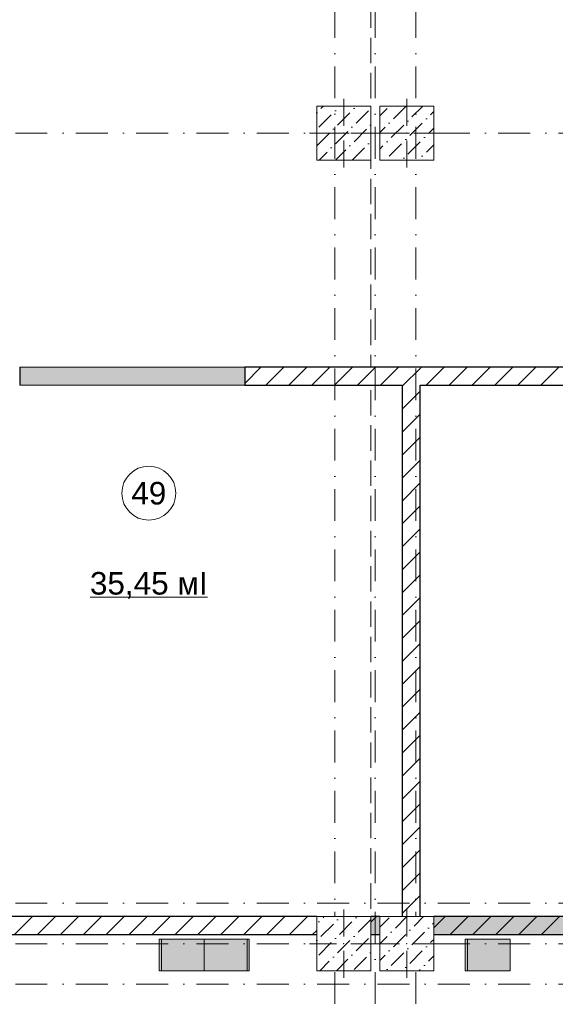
# Model space of a CAD drawing. Header units: millimetres. Extents: x -2890 to 117730, y -526 to 88572.
# Tile 28 of 65: x 55136 to 61086, y 43623 to 54556. Entities that reach past the tile are written whole.
import ezdxf

# ---------------------------------------------------------------- set-up
doc = ezdxf.new("R2010")
doc.units = ezdxf.units.MM
doc.header["$MEASUREMENT"] = 0
doc.set_wipeout_variables(frame=1)
for name, pattern in [('Wipeout_Contour', [1000, 0, -1000]), ('Невидимая', [3.912222, 2.822222, -1.09]), ('Штрихпунктирная', [6.702778, 3.527778, -1.763889, 0, -1.411111])]:
    doc.linetypes.add(name, pattern=pattern)
for name, color, linetype in [('Конструктив - Колонны', 7, 'Continuous'), ('Конструктив - Стены Блок 200 нов', 7, 'Continuous'), ('Конструктив - Стены Внутр сущ.', 7, 'Continuous'), ('ПОЛ - Зоны перепадов', 7, 'Continuous'), ('Шкафы_Скрытые', 7, 'Continuous'), ('Элемент Модели - Зона', 7, 'Continuous'), ('Элемент Модели - Оси', 7, 'Continuous')]:
    doc.layers.add(name, color=color, linetype=linetype)
doc.styles.add('СГЕНЕРИР_СТИЛЬ_4', font='arial.ttf')
pattern_1 = [(45, (-30913.89, 8295.99), (-127.27922, 127.27922), [])]
pattern_2 = [(45, (-30913.9, 8296), (-183.84776, 183.84776), [195, -65, 0, -65]), (45, (-30890.9, 8502.82), (-183.84776, 183.84776), [195, -65, 0, -65])]

msp = doc.modelspace()

# ---------------------------------------------------------------- linework, layer by layer
at = {"layer": 'Конструктив - Стены Блок 200 нов', "color": 7, "linetype": 'Continuous', "lineweight": 30, "ltscale": 100}
for p, q in [((55135.6, 50696), (55135.6, 50646)), ((55135.6, 50646), (55135.6, 50496)), ((59385.8, 44616), (59385.8, 44596)), ((59585.8, 44596), (59585.8, 44616))]:
    msp.add_line(p, q, dxfattribs=at)
at = {"layer": 'Конструктив - Стены Блок 200 нов', "color": 7, "linetype": 'Continuous', "lineweight": 15, "ltscale": 100}
for p, q in [((57035.6, 50696), (56135.6, 50696)), ((57035.6, 50696), (56135.6, 50696)), ((57035.6, 50496), (56135.6, 50496)), ((57035.6, 50496), (56135.6, 50496))]:
    msp.add_line(p, q, dxfattribs=at)
at = {"layer": 'Шкафы_Скрытые', "color": 7, "linetype": 'Continuous', "lineweight": 15, "ltscale": 100}
for p, q in [((56686.2, 43996), (56711.2, 43996)), ((57686.2, 43996), (57661.2, 43996)), ((60086.2, 43996), (60111.2, 43996))]:
    msp.add_line(p, q, dxfattribs=at)
at = {"layer": 'Элемент Модели - Зона', "color": 7, "linetype": 'Continuous', "lineweight": 0, "ltscale": 100}
msp.add_line((55919.9, 48144.7), (57220.5, 48144.7), dxfattribs=at)
at = {"layer": 'Элемент Модели - Зона', "color": 7, "linetype": 'Continuous', "lineweight": 0, "ltscale": 100, "flags": 128}
msp.add_lwpolyline([(56870.2, 49298.3, 1), (56270.2, 49298.3, 1)], format="xyb", close=True, dxfattribs=at)
at = {"layer": 'Элемент Модели - Оси', "color": 7, "linetype": 'Штрихпунктирная', "lineweight": 15, "ltscale": 100}
for p, q in [((3470.8, 44296), (114954, 44296)), ((3470.8, 43846), (114954, 43846))]:
    msp.add_line(p, q, dxfattribs=at)

# ---------------------------------------------------------------- texts
at = {"layer": 'Элемент Модели - Зона', "color": 7, "linetype": 'Continuous', "lineweight": 0, "ltscale": 100, "char_height": 250, "attachment_point": 5, "style": 'СГЕНЕРИР_СТИЛЬ_4'}
for s, insert in [('\\A1;49', (56570.2, 49296.3)), ('\\A1;35,45 мІ', (56570.2, 48274.1))]:
    msp.add_mtext(s, dxfattribs=dict(at, insert=insert))

# ---------------------------------------------------------------- wipeouts: each hides what was drawn before it
at = {"color": 254, "linetype": 'Wipeout_Contour', "lineweight": 0, "ltscale": 100}
for points in [[(53385.4, 44596), (53385.4, 44396), (58436.1, 44396), (58436.1, 44596)], [(59036.1, 44596), (59036.1, 44396), (59136.1, 44396), (59136.1, 44596)], [(65585.8, 44596), (59736.1, 44596), (59736.1, 44396), (65585.8, 44396)]]:
    msp.add_wipeout(points, dxfattribs=at).dxf.layer = 'Конструктив - Стены Блок 200 нов'

# ---------------------------------------------------------------- next in the draw order: hatches: boundary and pattern name
at = {"layer": 'Конструктив - Стены Блок 200 нов', "linetype": 'Continuous', "lineweight": 5, "ltscale": 100}
h = msp.add_hatch(dxfattribs=at)
h.set_pattern_fill('БЛОКИ_БЕТОННЫЕ_ЭФФЕКТИВН_7F', scale=100, style=0, pattern_type=2)
h.set_pattern_definition(pattern_1)
h.paths.add_polyline_path([(53385.4, 44596), (53385.4, 44396), (58436.1, 44396), (58436.1, 44596)])
h = msp.add_hatch(dxfattribs=at)
h.set_pattern_fill('БЛОКИ_БЕТОННЫЕ_ЭФФЕКТИВН_7F', scale=100, style=0, pattern_type=2)
h.set_pattern_definition(pattern_1)
h.paths.add_polyline_path([(59036.1, 44596), (59036.1, 44396), (59136.1, 44396), (59136.1, 44596)])
h = msp.add_hatch(dxfattribs=at)
h.set_pattern_fill('БЛОКИ_БЕТОННЫЕ_ЭФФЕКТИВН_7F', scale=100, style=0, pattern_type=2)
h.set_pattern_definition(pattern_1)
h.paths.add_polyline_path([(65585.8, 44596), (59736.1, 44596), (59736.1, 44396), (65585.8, 44396)])
at = {"layer": 'Конструктив - Стены Внутр сущ.', "linetype": 'Continuous', "lineweight": 15, "ltscale": 100}
for points in [[(59036.1, 44596), (59036.1, 44396), (59136.1, 44396), (59136.1, 44596)], [(59736.1, 44396), (67786.1, 44396), (67786.1, 44596), (59736.1, 44596)]]:
    msp.add_hatch(color=7, dxfattribs=at).paths.add_polyline_path(points)
at = {"layer": 'Шкафы_Скрытые', "linetype": 'Continuous', "lineweight": 0, "ltscale": 100}
for points in [[(56686.2, 43996), (57186.2, 43996), (57186.2, 44346), (56686.2, 44346)], [(57686.2, 43996), (57686.2, 44346), (57186.2, 44346), (57186.2, 43996)], [(60086.2, 43996), (60586.2, 43996), (60586.2, 44346), (60086.2, 44346)]]:
    msp.add_hatch(color=255, dxfattribs=at).paths.add_polyline_path(points)

# ---------------------------------------------------------------- next in the draw order: linework, layer by layer
at = {"layer": 'Конструктив - Стены Блок 200 нов', "color": 7, "linetype": 'Continuous', "lineweight": 30, "ltscale": 100}
for p, q in [((58436.1, 44596), (53385.4, 44596)), ((59136.1, 44596), (59036.1, 44596)), ((65585.8, 44596), (59736.1, 44596)), ((53385.4, 44396), (58436.1, 44396)), ((59036.1, 44396), (59136.1, 44396)), ((59736.1, 44396), (65585.8, 44396))]:
    msp.add_line(p, q, dxfattribs=at)
at = {"layer": 'Конструктив - Стены Внутр сущ.', "color": 7, "linetype": 'Continuous', "lineweight": 30, "ltscale": 100, "flags": 128}
for points in [[(59136.1, 44596), (59036.1, 44596)], [(67786.1, 44596), (59736.1, 44596)], [(59036.1, 44396), (59136.1, 44396)], [(59736.1, 44396), (67786.1, 44396)]]:
    msp.add_lwpolyline(points, dxfattribs=at)
at = {"layer": 'ПОЛ - Зоны перепадов', "color": 7, "linetype": 'Невидимая', "lineweight": 5, "ltscale": 100, "flags": 128}
msp.add_lwpolyline([(110111.1, 44596), (110132.8, 67596.1), (108911.3, 67596.1), (108911.3, 70556), (109311.1, 70556), (109311.1, 80646), (59036.1, 80646), (59036.1, 44596)], close=True, dxfattribs=at)
at = {"layer": 'Шкафы_Скрытые', "color": 7, "linetype": 'Continuous', "lineweight": 15, "ltscale": 100}
for p, q in [((56711.2, 43996), (56711.2, 44346)), ((57661.2, 43996), (57661.2, 44346)), ((60111.2, 43996), (60111.2, 44346))]:
    msp.add_line(p, q, dxfattribs=at)
at = {"layer": 'Шкафы_Скрытые', "color": 7, "linetype": 'Continuous', "lineweight": 15, "ltscale": 100, "flags": 128}
for points in [[(56686.2, 43996), (56686.2, 44346), (57186.2, 44346), (57186.2, 43996)], [(57686.2, 43996), (57686.2, 44346), (57186.2, 44346), (57186.2, 43996)], [(60086.2, 43996), (60086.2, 44346), (60586.2, 44346), (60586.2, 43996)]]:
    msp.add_lwpolyline(points, close=True, dxfattribs=at)

# ---------------------------------------------------------------- next in the draw order: wipeouts: each hides what was drawn before it
at = {"color": 254, "linetype": 'Wipeout_Contour', "lineweight": 0, "ltscale": 100}
for points, layer in [([(58436.1, 52996), (59036.1, 52996), (59036.1, 53596), (58436.1, 53596)], 'Конструктив - Колонны'), ([(59385.8, 50476), (59585.8, 50476), (59585.8, 50496), (59385.8, 50496)], 'Конструктив - Стены Блок 200 нов'), ([(59385.8, 44596), (59585.8, 44596), (59585.8, 44616), (59385.8, 44616)], 'Конструктив - Стены Блок 200 нов')]:
    msp.add_wipeout(points, dxfattribs=at).dxf.layer = layer

# ---------------------------------------------------------------- next in the draw order: hatches: boundary and pattern name
at = {"layer": 'Конструктив - Колонны', "linetype": 'Continuous', "lineweight": 15, "ltscale": 100}
h = msp.add_hatch(dxfattribs=at)
h.set_pattern_fill('БЕТОН_01_0006', scale=100, style=0, pattern_type=2)
h.set_pattern_definition(pattern_2)
h.paths.add_polyline_path([(58436.1, 52996), (59036.1, 52996), (59036.1, 53596), (58436.1, 53596)])
at = {"layer": 'Конструктив - Стены Блок 200 нов', "linetype": 'Continuous', "lineweight": 5, "ltscale": 100}
h = msp.add_hatch(dxfattribs=at)
h.set_pattern_fill('БЛОКИ_БЕТОННЫЕ_ЭФФЕКТИВН_7F', scale=100, style=0, pattern_type=2)
h.set_pattern_definition(pattern_1)
h.paths.add_polyline_path([(59385.8, 50476), (59585.8, 50476), (59585.8, 50496), (59385.8, 50496)])
h = msp.add_hatch(dxfattribs=at)
h.set_pattern_fill('БЛОКИ_БЕТОННЫЕ_ЭФФЕКТИВН_7F', scale=100, style=0, pattern_type=2)
h.set_pattern_definition(pattern_1)
h.paths.add_polyline_path([(59385.8, 44596), (59585.8, 44596), (59585.8, 44616), (59385.8, 44616)])

# ---------------------------------------------------------------- next in the draw order: linework, layer by layer
at = {"layer": 'Конструктив - Колонны', "color": 7, "linetype": 'Continuous', "lineweight": 0, "ltscale": 100}
for p, q in [((58736.1, 53376), (58736.1, 53676)), ((58656.1, 53296), (58356.1, 53296)), ((58816.1, 53296), (59116.1, 53296)), ((58736.1, 53216), (58736.1, 52916))]:
    msp.add_line(p, q, dxfattribs=at)
at = {"layer": 'Конструктив - Колонны', "color": 7, "linetype": 'Continuous', "lineweight": 15, "ltscale": 100, "flags": 128}
msp.add_lwpolyline([(58436.1, 52996), (59036.1, 52996), (59036.1, 53596), (58436.1, 53596)], close=True, dxfattribs=at)
at = {"layer": 'Конструктив - Колонны', "color": 7, "linetype": 'Continuous', "lineweight": 0, "ltscale": 100}
msp.add_point((58736.1, 53296), dxfattribs=at)

# ---------------------------------------------------------------- next in the draw order: wipeouts: each hides what was drawn before it
at = {"color": 254, "linetype": 'Wipeout_Contour', "lineweight": 0, "ltscale": 100}
for points, layer in [([(59136.1, 52996), (59736.1, 52996), (59736.1, 53596), (59136.1, 53596)], 'Конструктив - Колонны'), ([(59585.8, 44616), (59585.8, 50476), (59385.8, 50476), (59385.8, 44616)], 'Конструктив - Стены Блок 200 нов')]:
    msp.add_wipeout(points, dxfattribs=at).dxf.layer = layer

# ---------------------------------------------------------------- next in the draw order: hatches: boundary and pattern name
at = {"layer": 'Конструктив - Колонны', "linetype": 'Continuous', "lineweight": 15, "ltscale": 100}
h = msp.add_hatch(dxfattribs=at)
h.set_pattern_fill('БЕТОН_01_0006', scale=100, style=0, pattern_type=2)
h.set_pattern_definition(pattern_2)
h.paths.add_polyline_path([(59136.1, 52996), (59736.1, 52996), (59736.1, 53596), (59136.1, 53596)])
at = {"layer": 'Конструктив - Стены Блок 200 нов', "linetype": 'Continuous', "lineweight": 5, "ltscale": 100}
h = msp.add_hatch(dxfattribs=at)
h.set_pattern_fill('БЛОКИ_БЕТОННЫЕ_ЭФФЕКТИВН_7F', scale=100, style=0, pattern_type=2)
h.set_pattern_definition(pattern_1)
h.paths.add_polyline_path([(59585.8, 44616), (59585.8, 50476), (59385.8, 50476), (59385.8, 44616)])

# ---------------------------------------------------------------- next in the draw order: linework, layer by layer
at = {"layer": 'Конструктив - Колонны', "color": 7, "linetype": 'Continuous', "lineweight": 0, "ltscale": 100}
for p, q in [((59436.1, 53376), (59436.1, 53676)), ((59356.1, 53296), (59056.1, 53296)), ((59516.1, 53296), (59816.1, 53296)), ((59436.1, 53216), (59436.1, 52916))]:
    msp.add_line(p, q, dxfattribs=at)
at = {"layer": 'Конструктив - Колонны', "color": 7, "linetype": 'Continuous', "lineweight": 15, "ltscale": 100, "flags": 128}
msp.add_lwpolyline([(59136.1, 52996), (59736.1, 52996), (59736.1, 53596), (59136.1, 53596)], close=True, dxfattribs=at)
at = {"layer": 'Конструктив - Колонны', "color": 7, "linetype": 'Continuous', "lineweight": 0, "ltscale": 100}
msp.add_point((59436.1, 53296), dxfattribs=at)
at = {"layer": 'Конструктив - Стены Блок 200 нов', "color": 7, "linetype": 'Continuous', "lineweight": 30, "ltscale": 100}
for p, q in [((59385.8, 50496), (59385.8, 50476)), ((59385.8, 50476), (59385.8, 44616)), ((59585.8, 50476), (59585.8, 50496)), ((59585.8, 44616), (59585.8, 50476)), ((59385.8, 44616), (59385.8, 44596)), ((59585.8, 44596), (59585.8, 44616))]:
    msp.add_line(p, q, dxfattribs=at)
at = {"layer": 'Элемент Модели - Оси', "color": 7, "linetype": 'Штрихпунктирная', "lineweight": 15, "ltscale": 100}
for p, q in [((3470.8, 53296), (114954, 53296)), ((3470.8, 44746), (114954, 44746))]:
    msp.add_line(p, q, dxfattribs=at)

# ---------------------------------------------------------------- next in the draw order: wipeouts: each hides what was drawn before it
at = {"color": 254, "linetype": 'Wipeout_Contour', "lineweight": 0, "ltscale": 100}
msp.add_wipeout([(59585.8, 50496), (61335.8, 50496), (61335.8, 50696), (59585.8, 50696)], dxfattribs=at).dxf.layer = 'Конструктив - Стены Блок 200 нов'

# ---------------------------------------------------------------- next in the draw order: hatches: boundary and pattern name
at = {"layer": 'Конструктив - Стены Блок 200 нов', "linetype": 'Continuous', "lineweight": 5, "ltscale": 100}
h = msp.add_hatch(dxfattribs=at)
h.set_pattern_fill('БЛОКИ_БЕТОННЫЕ_ЭФФЕКТИВН_7F', scale=100, style=0, pattern_type=2)
h.set_pattern_definition(pattern_1)
h.paths.add_polyline_path([(59585.8, 50496), (61335.8, 50496), (61335.8, 50696), (59585.8, 50696)])

# ---------------------------------------------------------------- next in the draw order: wipeouts: each hides what was drawn before it
at = {"color": 254, "linetype": 'Wipeout_Contour', "lineweight": 0, "ltscale": 100}
msp.add_wipeout([(59385.8, 50496), (59585.8, 50496), (59585.8, 50696), (59385.8, 50696)], dxfattribs=at).dxf.layer = 'Конструктив - Стены Блок 200 нов'

# ---------------------------------------------------------------- next in the draw order: hatches: boundary and pattern name
at = {"layer": 'Конструктив - Стены Блок 200 нов', "linetype": 'Continuous', "lineweight": 5, "ltscale": 100}
h = msp.add_hatch(dxfattribs=at)
h.set_pattern_fill('БЛОКИ_БЕТОННЫЕ_ЭФФЕКТИВН_7F', scale=100, style=0, pattern_type=2)
h.set_pattern_definition(pattern_1)
h.paths.add_polyline_path([(59385.8, 50496), (59585.8, 50496), (59585.8, 50696), (59385.8, 50696)])

# ---------------------------------------------------------------- next in the draw order: linework, layer by layer
at = {"layer": 'Конструктив - Стены Блок 200 нов', "color": 7, "linetype": 'Continuous', "lineweight": 30, "ltscale": 100}
for p, q in [((61335.8, 50696), (59585.8, 50696)), ((59585.8, 50476), (59585.8, 50496)), ((59585.8, 50496), (61335.8, 50496))]:
    msp.add_line(p, q, dxfattribs=at)
at = {"layer": 'Элемент Модели - Оси', "color": 7, "linetype": 'Штрихпунктирная', "lineweight": 15, "ltscale": 100}
msp.add_line((59536.1, 82191.7), (59536.1, 15620.8), dxfattribs=at)

# ---------------------------------------------------------------- next in the draw order: wipeouts: each hides what was drawn before it
at = {"color": 254, "linetype": 'Wipeout_Contour', "lineweight": 0, "ltscale": 100}
msp.add_wipeout([(57635.6, 50496), (59385.8, 50496), (59385.8, 50696), (57635.6, 50696)], dxfattribs=at).dxf.layer = 'Конструктив - Стены Блок 200 нов'

# ---------------------------------------------------------------- next in the draw order: hatches: boundary and pattern name
at = {"layer": 'Конструктив - Стены Блок 200 нов', "linetype": 'Continuous', "lineweight": 0, "ltscale": 100}
msp.add_hatch(color=255, dxfattribs=at).paths.add_polyline_path([(57635.6, 50646), (57635.6, 50696), (55135.6, 50696), (55135.6, 50646), (55135.6, 50496), (57635.6, 50496)])
at = {"layer": 'Конструктив - Стены Блок 200 нов', "linetype": 'Continuous', "lineweight": 5, "ltscale": 100}
h = msp.add_hatch(dxfattribs=at)
h.set_pattern_fill('БЛОКИ_БЕТОННЫЕ_ЭФФЕКТИВН_7F', scale=100, style=0, pattern_type=2)
h.set_pattern_definition(pattern_1)
h.paths.add_polyline_path([(57635.6, 50496), (59385.8, 50496), (59385.8, 50696), (57635.6, 50696)])

# ---------------------------------------------------------------- next in the draw order: linework, layer by layer
at = {"layer": 'Конструктив - Стены Блок 200 нов', "color": 7, "linetype": 'Continuous', "lineweight": 15, "ltscale": 100}
for p, q in [((57635.6, 50696), (55135.6, 50696)), ((57635.6, 50696), (55135.6, 50696)), ((57635.6, 50496), (55135.6, 50496)), ((57635.6, 50496), (55135.6, 50496))]:
    msp.add_line(p, q, dxfattribs=at)
at = {"layer": 'Конструктив - Стены Блок 200 нов', "color": 7, "linetype": 'Continuous', "lineweight": 30, "ltscale": 100}
for p, q in [((59385.8, 50696), (57635.6, 50696)), ((57635.6, 50696), (57635.6, 50646)), ((57635.6, 50646), (57635.6, 50496)), ((59585.8, 50696), (59385.8, 50696)), ((57635.6, 50496), (59385.8, 50496)), ((59385.8, 50496), (59385.8, 50476))]:
    msp.add_line(p, q, dxfattribs=at)
at = {"layer": 'Элемент Модели - Оси', "color": 7, "linetype": 'Штрихпунктирная', "lineweight": 15, "ltscale": 100}
for p, q in [((58636.1, 82191.7), (58636.1, 15620.8)), ((59086.1, 82191.7), (59086.1, 15620.8))]:
    msp.add_line(p, q, dxfattribs=at)

# ---------------------------------------------------------------- next in the draw order: wipeouts: each hides what was drawn before it
at = {"color": 254, "linetype": 'Wipeout_Contour', "lineweight": 0, "ltscale": 100}
msp.add_wipeout([(58436.1, 43996), (59036.1, 43996), (59036.1, 44596), (58436.1, 44596)], dxfattribs=at).dxf.layer = 'Конструктив - Колонны'

# ---------------------------------------------------------------- next in the draw order: hatches: boundary and pattern name
at = {"layer": 'Конструктив - Колонны', "linetype": 'Continuous', "lineweight": 15, "ltscale": 100}
h = msp.add_hatch(dxfattribs=at)
h.set_pattern_fill('БЕТОН_01_0006', scale=100, style=0, pattern_type=2)
h.set_pattern_definition(pattern_2)
h.paths.add_polyline_path([(58436.1, 43996), (59036.1, 43996), (59036.1, 44596), (58436.1, 44596)])

# ---------------------------------------------------------------- next in the draw order: linework, layer by layer
at = {"layer": 'Конструктив - Колонны', "color": 7, "linetype": 'Continuous', "lineweight": 0, "ltscale": 100}
for p, q in [((58736.1, 44376), (58736.1, 44676)), ((58656.1, 44296), (58356.1, 44296)), ((58816.1, 44296), (59116.1, 44296)), ((58736.1, 44216), (58736.1, 43916))]:
    msp.add_line(p, q, dxfattribs=at)
at = {"layer": 'Конструктив - Колонны', "color": 7, "linetype": 'Continuous', "lineweight": 15, "ltscale": 100, "flags": 128}
msp.add_lwpolyline([(58436.1, 43996), (59036.1, 43996), (59036.1, 44596), (58436.1, 44596)], close=True, dxfattribs=at)
at = {"layer": 'Конструктив - Колонны', "color": 7, "linetype": 'Continuous', "lineweight": 0, "ltscale": 100}
msp.add_point((58736.1, 44296), dxfattribs=at)

# ---------------------------------------------------------------- next in the draw order: wipeouts: each hides what was drawn before it
at = {"color": 254, "linetype": 'Wipeout_Contour', "lineweight": 0, "ltscale": 100}
msp.add_wipeout([(59136.1, 43996), (59736.1, 43996), (59736.1, 44596), (59136.1, 44596)], dxfattribs=at).dxf.layer = 'Конструктив - Колонны'

# ---------------------------------------------------------------- next in the draw order: hatches: boundary and pattern name
at = {"layer": 'Конструктив - Колонны', "linetype": 'Continuous', "lineweight": 15, "ltscale": 100}
h = msp.add_hatch(dxfattribs=at)
h.set_pattern_fill('БЕТОН_01_0006', scale=100, style=0, pattern_type=2)
h.set_pattern_definition(pattern_2)
h.paths.add_polyline_path([(59136.1, 43996), (59736.1, 43996), (59736.1, 44596), (59136.1, 44596)])

# ---------------------------------------------------------------- next in the draw order: linework, layer by layer
at = {"layer": 'Конструктив - Колонны', "color": 7, "linetype": 'Continuous', "lineweight": 0, "ltscale": 100}
for p, q in [((59436.1, 44376), (59436.1, 44676)), ((59356.1, 44296), (59056.1, 44296)), ((59516.1, 44296), (59816.1, 44296)), ((59436.1, 44216), (59436.1, 43916))]:
    msp.add_line(p, q, dxfattribs=at)
at = {"layer": 'Конструктив - Колонны', "color": 7, "linetype": 'Continuous', "lineweight": 15, "ltscale": 100, "flags": 128}
msp.add_lwpolyline([(59136.1, 43996), (59736.1, 43996), (59736.1, 44596), (59136.1, 44596)], close=True, dxfattribs=at)
at = {"layer": 'Конструктив - Колонны', "color": 7, "linetype": 'Continuous', "lineweight": 0, "ltscale": 100}
msp.add_point((59436.1, 44296), dxfattribs=at)

doc.saveas('drawing.dxf')
